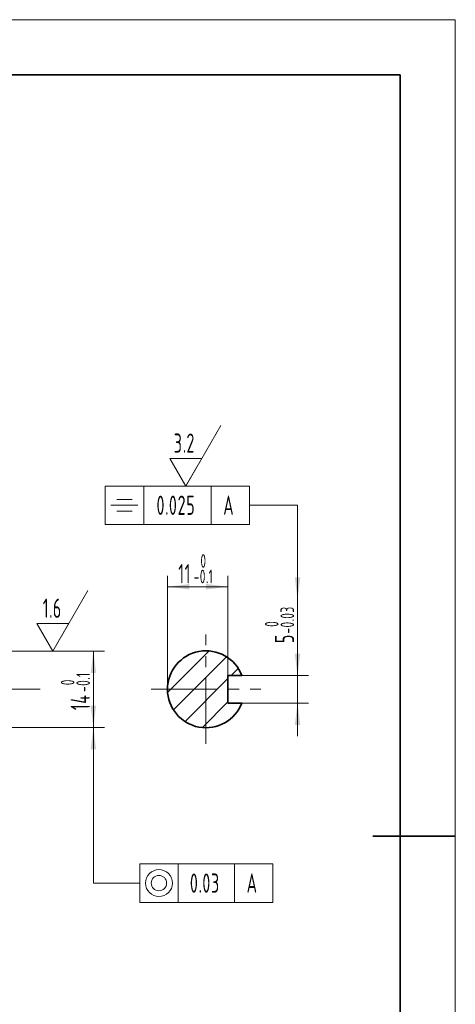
# Model space of a CAD drawing. Header units: millimetres. Extents: x -210 to 210, y -148 to 148.
# Tile 2 of 2: x 131 to 210, y -31 to 148. Entities that reach past the tile are written whole.
import ezdxf

# ---------------------------------------------------------------- set-up
doc = ezdxf.new("R2010")
doc.units = ezdxf.units.MM
doc.set_wipeout_variables(frame=1)
doc.linetypes.add('点画线', pattern=[18, 12, -2, 2, -2])
doc.layers.get('0').update_dxf_attribs({"lineweight": 35})
for name, color, linetype, lineweight in [('EB0', 7, 'Continuous', 35), ('中心线层', 1, '点画线', 18), ('剖面线层', 4, 'Continuous', 18), ('尺寸线层', 3, 'Continuous', 18)]:
    doc.layers.add(name, color=color, linetype=linetype, lineweight=lineweight)
doc.styles.add('机械', font='isocp', dxfattribs={"width": 0.667, "bigfont": 'gbcbig.shx'})
doc.dimstyles.new('机械', dxfattribs={"dimtxt": 3.5, "dimasz": 4, "dimexe": 2, "dimexo": 0, "dimtad": 1, "dimdsep": 46, "dimtxsty": '机械', "dimblk": '_CAXARROW', "dimcen": 0, "dimdle": 6, "dimazin": 2, "dimtfac": 0.7071067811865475, "dimtdec": 3, "dimtmove": 0, "dimatfit": 3, "dimfxl": 1, "dimfrac": 2, "dimtolj": 1, "dimtzin": 0, "dimlwd": 18, "dimarcsym": 0})

# ---------------------------------------------------------------- blocks, each defined once
blk = doc.blocks.new('$CAXA_FRAME_13B17AC1$')
at = {"layer": 'EB0', "color": 0, "linetype": 'Continuous', "lineweight": 18}
for p, q in [((-210, 148.5), (210, 148.5)), ((210, 148.5), (210, -148.5))]:
    blk.add_line(p, q, dxfattribs=at)
at = {"layer": 'EB0', "color": 0, "linetype": 'Continuous', "lineweight": 35}
for p, q in [((200.0000037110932, 138.5000002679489), (-199.9999962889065, 138.5000109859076)), ((199.9999962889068, -138.499999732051), (200.0000037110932, 138.5000002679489)), ((210, 0), (195, 0))]:
    blk.add_line(p, q, dxfattribs=at)
blk = doc.blocks.new('*X15')
at = {"layer": '尺寸线层', "color": 0, "linetype": 'Continuous', "lineweight": 18, "char_height": 3.5, "attachment_point": 1, "rotation": 90, "line_spacing_factor": 0.8398320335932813, "style": '机械'}
for s, insert, width in [('\\T1.1;{\\H0.707107x;-0.1}', (141.075328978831, 26.2319356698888), 15.6584602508), ('\\T1.1;{\\H0.707107x;0}', (138.250454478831, 27.4582006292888), 15.6584602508), ('\\T1.1;14', (140.050203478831, 22.9302856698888), 30.2650602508)]:
    blk.add_mtext(s, dxfattribs=dict(at, insert=insert, width=width))
blk = doc.blocks.new('*X14')
at = {"layer": '尺寸线层', "linetype": 'Continuous', "lineweight": 18}
for points in [[(144.1752027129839, 33.66342320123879), (144.6752027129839, 29.66342320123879), (143.6752027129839, 29.66342320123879)], [(144.1752027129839, 19.76342320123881), (144.6752027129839, 23.76342320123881), (143.6752027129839, 23.76342320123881)]]:
    blk.add_hatch(color=0, dxfattribs=at).paths.add_polyline_path(points, flags=0)
at = {"layer": '尺寸线层', "color": 0, "linetype": 'Continuous', "lineweight": 18}
for p, q in [((128.773015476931, 33.66342320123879), (146.1752027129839, 33.66342320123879)), ((144.1752027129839, 33.66342320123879), (144.1752027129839, 19.76342320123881)), ((128.773015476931, 19.76342320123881), (146.1752027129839, 19.76342320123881))]:
    blk.add_line(p, q, dxfattribs=at)
blk.add_blockref('*X15', (0, 0), dxfattribs=at)
blk = doc.blocks.new('_CAXARROW')
blk.add_hatch(color=0).paths.add_polyline_path([(0, 0), (-1, 0.125), (-1, -0.125)], flags=0)
blk = doc.blocks.new('*X21')
at = {"layer": '尺寸线层', "color": 0, "linetype": 'Continuous', "lineweight": 18, "char_height": 3.5, "attachment_point": 1, "line_spacing_factor": 0.8398320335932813, "style": '机械'}
for s, insert, width in [('\\T1.1;{\\H0.707107x;0}', (163.6467051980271, 51.292798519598), 15.6584602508), ('\\T1.1;11', (159.6190402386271, 49.49304951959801), 28.2640602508), ('\\T1.1;{\\H0.707107x;-0.1}', (162.4204402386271, 48.467924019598), 15.6584602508)]:
    blk.add_mtext(s, dxfattribs=dict(at, insert=insert, width=width))
blk = doc.blocks.new('*X20')
at = {"layer": '尺寸线层', "linetype": 'Continuous', "lineweight": 18}
for points in [[(157.652052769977, 45.36805028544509), (161.652052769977, 44.86805028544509), (161.652052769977, 45.86805028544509)], [(168.652052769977, 45.36805028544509), (164.652052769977, 44.86805028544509), (164.652052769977, 45.86805028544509)]]:
    blk.add_hatch(color=0, dxfattribs=at).paths.add_polyline_path(points, flags=0)
at = {"layer": '尺寸线层', "color": 0, "linetype": 'Continuous', "lineweight": 18}
for p, q in [((157.652052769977, 26.7134232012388), (157.652052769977, 47.36805028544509)), ((168.652052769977, 29.2134232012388), (168.652052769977, 47.36805028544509)), ((168.652052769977, 45.36805028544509), (157.652052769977, 45.36805028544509))]:
    blk.add_line(p, q, dxfattribs=at)
blk.add_blockref('*X21', (0, 0), dxfattribs=at)
blk = doc.blocks.new('*X23')
at = {"layer": '尺寸线层', "color": 0, "linetype": 'Continuous', "lineweight": 18, "char_height": 3.5, "attachment_point": 1, "rotation": 90, "line_spacing_factor": 0.8398320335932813, "style": '机械'}
for s, insert, width in [('\\T1.1;{\\H0.707107x;-0.03}', (178.2035489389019, 36.84572394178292), 21.9784411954), ('\\T1.1;{\\H0.707107x;0}', (175.3786744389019, 38.07198890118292), 21.9784411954), ('\\T1.1;5', (177.1784234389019, 35.11152394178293), 30.3152411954)]:
    blk.add_mtext(s, dxfattribs=dict(at, insert=insert, width=width))
blk = doc.blocks.new('*X22')
at = {"layer": '尺寸线层', "linetype": 'Continuous', "lineweight": 18}
for points in [[(181.3034226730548, 29.2134232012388), (181.8034226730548, 33.2134232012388), (180.8034226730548, 33.2134232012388)], [(181.3034226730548, 24.2134232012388), (181.8034226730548, 20.2134232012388), (180.8034226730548, 20.2134232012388)]]:
    blk.add_hatch(color=0, dxfattribs=at).paths.add_polyline_path(points, flags=0)
at = {"layer": '尺寸线层', "color": 0, "linetype": 'Continuous', "lineweight": 18}
for p, q in [((181.3034226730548, 43.08843498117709), (181.3034226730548, 18.2134232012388)), ((171.136842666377, 29.2134232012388), (183.3034226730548, 29.2134232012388)), ((171.136842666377, 24.2134232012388), (183.3034226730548, 24.2134232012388))]:
    blk.add_line(p, q, dxfattribs=at)
blk.add_blockref('*X23', (0, 0), dxfattribs=at)
blk = doc.blocks.new('*X28')
at = {"layer": '尺寸线层', "color": 0, "linetype": 'Continuous', "lineweight": 18}
for p, q in [((0, 0), (6.350852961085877, 11)), ((0, 0), (-2.886751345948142, 5)), ((-2.886751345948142, 5), (2.886751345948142, 5))]:
    blk.add_line(p, q, dxfattribs=at)
at = {"layer": '尺寸线层', "color": 0, "linetype": 'Continuous', "lineweight": 18, "insert": (1.686501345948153, 7.799999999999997), "char_height": 3.5, "width": 4.952475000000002, "attachment_point": 6, "line_spacing_factor": 0.8398320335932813, "style": '机械'}
blk.add_mtext('\\T1.1;1.6', dxfattribs=at)
blk = doc.blocks.new('*X29')
at = {"layer": '尺寸线层', "linetype": 'Continuous', "lineweight": 18}
blk.add_hatch(color=0, dxfattribs=at).paths.add_polyline_path([(-2.842170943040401e-14, -7.105427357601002e-15), (-0.5000000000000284, 3.999999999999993), (0.4999999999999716, 3.999999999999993)], flags=0)
at = {"layer": '尺寸线层', "color": 0, "linetype": 'Continuous', "lineweight": 18}
for p, q in [((-34.97702136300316, 20.59705439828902), (-27.97702136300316, 20.59705439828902)), ((-34.97702136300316, 20.59705439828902), (-34.97702136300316, 13.59705439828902)), ((-27.97702136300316, 13.59705439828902), (-27.97702136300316, 20.59705439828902)), ((-27.97702136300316, 20.59705439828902), (-8.723521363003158, 20.59705439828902)), ((-15.72352136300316, 13.59705439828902), (-15.72352136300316, 20.59705439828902)), ((-8.723521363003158, 13.59705439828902), (-8.723521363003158, 20.59705439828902)), ((-32.87702136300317, 18.14705439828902), (-30.07702136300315, 18.14705439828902)), ((-33.92702136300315, 17.09705439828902), (-29.02702136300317, 17.09705439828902)), ((-2.842170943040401e-14, 17.09705439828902), (-8.723521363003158, 17.09705439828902)), ((-2.842170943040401e-14, -7.105427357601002e-15), (-2.842170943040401e-14, 17.09705439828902)), ((-32.87702136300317, 16.04705439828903), (-30.07702136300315, 16.04705439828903)), ((-27.97702136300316, 13.59705439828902), (-34.97702136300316, 13.59705439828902)), ((-27.97702136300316, 13.59705439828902), (-8.723521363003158, 13.59705439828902))]:
    blk.add_line(p, q, dxfattribs=at)
at = {"layer": '尺寸线层', "color": 0, "linetype": 'Continuous', "lineweight": 18, "char_height": 3.5, "attachment_point": 5, "line_spacing_factor": 0.8398320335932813, "style": '机械'}
for s, insert, width in [('\\T1.1;0.025', (-22.1003963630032, 17.09705439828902), 11.155575), ('\\T1.1;A', (-12.47364636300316, 17.09705439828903), 2.000999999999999)]:
    blk.add_mtext(s, dxfattribs=dict(at, insert=insert, width=width))
blk = doc.blocks.new('*X30')
at = {"layer": '尺寸线层', "linetype": 'Continuous', "lineweight": 18}
blk.add_hatch(color=0, dxfattribs=at).paths.add_polyline_path([(0, 0), (0.5, -3.999999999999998), (-0.5, -3.999999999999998)], flags=0)
at = {"layer": '尺寸线层', "color": 0, "linetype": 'Continuous', "lineweight": 18}
for p, q in [((0, 0), (0, -28.30276245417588)), ((8.421687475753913, -24.80276245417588), (15.42168747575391, -24.80276245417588)), ((8.421687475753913, -24.80276245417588), (8.421687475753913, -31.80276245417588)), ((15.42168747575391, -31.80276245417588), (15.42168747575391, -24.80276245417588)), ((15.42168747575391, -24.80276245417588), (32.6576874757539, -24.80276245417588)), ((25.6576874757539, -31.80276245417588), (25.6576874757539, -24.80276245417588)), ((32.6576874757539, -31.80276245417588), (32.6576874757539, -24.80276245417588)), ((0, -28.30276245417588), (8.421687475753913, -28.30276245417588)), ((15.42168747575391, -31.80276245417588), (8.421687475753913, -31.80276245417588)), ((15.42168747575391, -31.80276245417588), (32.6576874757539, -31.80276245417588))]:
    blk.add_line(p, q, dxfattribs=at)
for radius in [2.45, 1.4]:
    blk.add_circle((11.92168747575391, -28.30276245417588), radius, dxfattribs=at)
at = {"layer": '尺寸线层', "color": 0, "linetype": 'Continuous', "lineweight": 18, "char_height": 3.5, "attachment_point": 5, "line_spacing_factor": 0.8398320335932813, "style": '机械'}
for s, insert, width in [('\\T1.1;0.03', (20.28956247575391, -28.30276245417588), 8.304150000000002), ('\\T1.1;A', (28.9075624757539, -28.30276245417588), 2.000999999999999)]:
    blk.add_mtext(s, dxfattribs=dict(at, insert=insert, width=width))
blk = doc.blocks.new('*X31')
at = {"layer": '尺寸线层', "color": 0, "linetype": 'Continuous', "lineweight": 18}
for p, q in [((0, 7.105427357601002e-15), (6.350852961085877, 11)), ((0, 7.105427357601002e-15), (-2.886751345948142, 5)), ((-2.886751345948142, 5), (2.886751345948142, 5))]:
    blk.add_line(p, q, dxfattribs=at)
at = {"layer": '尺寸线层', "color": 0, "linetype": 'Continuous', "lineweight": 18, "insert": (1.686501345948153, 7.800000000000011), "char_height": 3.5, "width": 5.452725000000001, "attachment_point": 6, "line_spacing_factor": 0.8398320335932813, "style": '机械'}
blk.add_mtext('\\T1.1;3.2', dxfattribs=at)

msp = doc.modelspace()

# ---------------------------------------------------------------- hatches: boundary and pattern name
at = {"layer": '剖面线层', "linetype": 'Continuous', "lineweight": 18}
h = msp.add_hatch(dxfattribs=at)
h.set_pattern_fill('无图案', color=256, scale=3, angle=45, style=0, pattern_type=0)
h.set_pattern_definition([(45, (0, 0), (-2.121320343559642, 2.121320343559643), [])])
edge = h.paths.add_edge_path(flags=0)
edge.add_arc((164.6520527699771, 26.71342320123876), 6.999999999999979, 269.9999999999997, 339.0751675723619)
edge.add_line((168.652052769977, 24.2134232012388), (171.1904011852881, 24.2134232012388))
edge.add_line((168.652052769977, 26.7134232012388), (168.652052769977, 24.2134232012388))
edge.add_line((164.652052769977, 26.7134232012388), (168.652052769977, 26.7134232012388))
edge.add_line((164.652052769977, 19.71342320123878), (164.652052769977, 26.7134232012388))
edge.add_line((168.652052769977, 26.7134232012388), (164.652052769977, 26.7134232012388))
edge.add_line((168.652052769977, 29.2134232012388), (168.652052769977, 26.7134232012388))
edge.add_line((171.1904011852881, 29.2134232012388), (168.652052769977, 29.2134232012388))
edge.add_arc((164.6520527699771, 26.71342320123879), 7.000000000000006, 20.92483242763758, 90)
edge.add_line((164.652052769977, 26.7134232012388), (164.652052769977, 33.71342320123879))
edge.add_line((164.652052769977, 26.7134232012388), (164.652052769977, 19.71342320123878))
edge.add_line((157.652052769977, 26.7134232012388), (164.652052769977, 26.7134232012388))
edge.add_arc((164.6520527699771, 26.71342320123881), 7.000000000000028, 180.0000000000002, 270)
edge = h.paths.add_edge_path(flags=0)
edge.add_line((164.652052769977, 26.7134232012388), (157.652052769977, 26.7134232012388))
edge.add_line((164.652052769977, 33.71342320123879), (164.652052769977, 26.7134232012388))
edge.add_arc((164.652052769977, 26.71342320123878), 7.000000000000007, 90.00000000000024, 180)

# ---------------------------------------------------------------- linework, layer by layer
at = {"layer": 'EB0', "linetype": 'Continuous', "lineweight": 35}
for p, q in [((168.652052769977, 24.2134232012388), (168.652052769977, 29.2134232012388)), ((171.1904044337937, 29.2134232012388), (168.652052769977, 29.2134232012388)), ((168.652052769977, 24.2134232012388), (171.1904011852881, 24.2134232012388))]:
    msp.add_line(p, q, dxfattribs=at)
msp.add_arc((164.652052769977, 26.71342320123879), 7.000000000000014, 20.92483242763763, 339.0751675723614, dxfattribs=at)
at = {"layer": '中心线层', "linetype": '点画线', "lineweight": 18}
for p, q in [((164.652052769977, 16.76342320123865), (164.652052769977, 36.66342320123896)), ((134.5065576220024, 26.7134232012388), (-180.7035673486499, 26.7134232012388)), ((154.7020527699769, 26.7134232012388), (174.6020527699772, 26.7134232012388))]:
    msp.add_line(p, q, dxfattribs=at)

# ---------------------------------------------------------------- block references
at = {"layer": 'EB0', "linetype": 'Continuous', "lineweight": 35}
msp.add_blockref('$CAXA_FRAME_13B17AC1$', (0, 0), dxfattribs=at)

# ---------------------------------------------------------------- dimensions: what is measured, and where the dimension line sits
at = {"layer": '尺寸线层', "linetype": 'Continuous', "lineweight": 35}
dim = msp.add_linear_dim(base=(181.3034226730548, 24.2134232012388), p1=(171.136842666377, 29.2134232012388), p2=(171.136842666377, 24.2134232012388), angle=270, dimstyle='机械', override={"dimsah": 1, "dimtol": 1, "dimtp": -0.03, "dimtm": 0, "dimtfill": 1, "dimtzin": 0}, dxfattribs=at)
dim.commit()
dim.dimension.update_dxf_attribs({"geometry": '*X22', "text_midpoint": (178.0285489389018, 38.90092909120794)})
dim = msp.add_linear_dim(base=(144.1752027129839, 19.76342320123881), p1=(128.773015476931, 33.66342320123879), p2=(128.773015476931, 19.76342320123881), angle=270, text='\\A1;14{\\H0.707107x;\\S 0^ -0.1;}', dimstyle='机械', override={"dimsah": 1, "dimtfill": 1, "dimtzin": 0}, dxfattribs=at)
dim.commit()
dim.dimension.update_dxf_attribs({"geometry": '*X14', "text_midpoint": (140.900328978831, 26.7134182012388)})
dim = msp.add_linear_dim(base=(157.652052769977, 45.36805028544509), p1=(168.652052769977, 29.2134232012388), p2=(157.652052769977, 26.7134232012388), dimstyle='机械', override={"dimsah": 1, "dimtol": 1, "dimtp": -0.1, "dimtm": 0, "dimtfill": 1, "dimtzin": 0}, dxfattribs=at)
dim.commit()
dim.dimension.update_dxf_attribs({"geometry": '*X20', "text_midpoint": (163.1520477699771, 48.64292401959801)})

# ---------------------------------------------------------------- next in the draw order: wipeouts: each hides what was drawn before it
at = {"linetype": 'Continuous', "lineweight": 35}
for points in [[(172.57990131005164, 56.685489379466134), (172.57990131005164, 60.185489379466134), (172.57990131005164, 60.185489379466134), (172.57990131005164, 63.685489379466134), (172.57990131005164, 63.685489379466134), (165.57990131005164, 63.685489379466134), (165.57990131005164, 63.685489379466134), (153.32640131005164, 63.685489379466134), (153.32640131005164, 63.685489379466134), (146.32640131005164, 63.685489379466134), (146.32640131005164, 63.685489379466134), (146.32640131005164, 56.685489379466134), (146.32640131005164, 56.685489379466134), (153.32640131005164, 56.685489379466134), (153.32640131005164, 56.685489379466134), (165.57990131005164, 56.685489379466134), (165.57990131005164, 56.685489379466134)], [(136.78711538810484, 33.663423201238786), (139.67386673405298, 38.663423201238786), (139.67386673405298, 38.663423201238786), (133.9003640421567, 38.663423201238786), (133.9003640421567, 38.663423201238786)], [(152.5968901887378, -5.039339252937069), (152.5968901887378, -8.539339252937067), (152.5968901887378, -8.539339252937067), (152.5968901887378, -12.039339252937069), (152.5968901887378, -12.039339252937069), (159.5968901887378, -12.039339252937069), (159.5968901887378, -12.039339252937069), (169.8328901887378, -12.039339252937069), (169.8328901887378, -12.039339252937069), (176.8328901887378, -12.039339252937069), (176.8328901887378, -12.039339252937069), (176.8328901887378, -5.039339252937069), (176.8328901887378, -5.039339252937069), (169.83289018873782, -5.039339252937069), (169.83289018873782, -5.039339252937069), (159.5968901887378, -5.039339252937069), (159.5968901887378, -5.039339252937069)]]:
    msp.add_wipeout(points, dxfattribs=at).dxf.layer = '尺寸线层'

# ---------------------------------------------------------------- next in the draw order: block references
at = {"layer": '尺寸线层', "linetype": 'Continuous', "lineweight": 35}
for name, p in [('*X29', (181.3034226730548, 43.08843498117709)), ('*X28', (136.7871153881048, 33.66342320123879)), ('*X30', (144.1752027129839, 19.76342320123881))]:
    msp.add_blockref(name, p, dxfattribs=at)

# ---------------------------------------------------------------- next in the draw order: wipeouts: each hides what was drawn before it
at = {"linetype": 'Continuous', "lineweight": 35}
msp.add_wipeout([(160.99424084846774, 63.68548937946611), (163.88099219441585, 68.68548937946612), (163.88099219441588, 68.6854893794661), (158.1074895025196, 68.6854893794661), (158.1074895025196, 68.6854893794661)], dxfattribs=at).dxf.layer = '尺寸线层'

# ---------------------------------------------------------------- next in the draw order: block references
at = {"layer": '尺寸线层', "linetype": 'Continuous', "lineweight": 35}
msp.add_blockref('*X31', (160.9942408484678, 63.68548937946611), dxfattribs=at)

doc.saveas('drawing.dxf')
